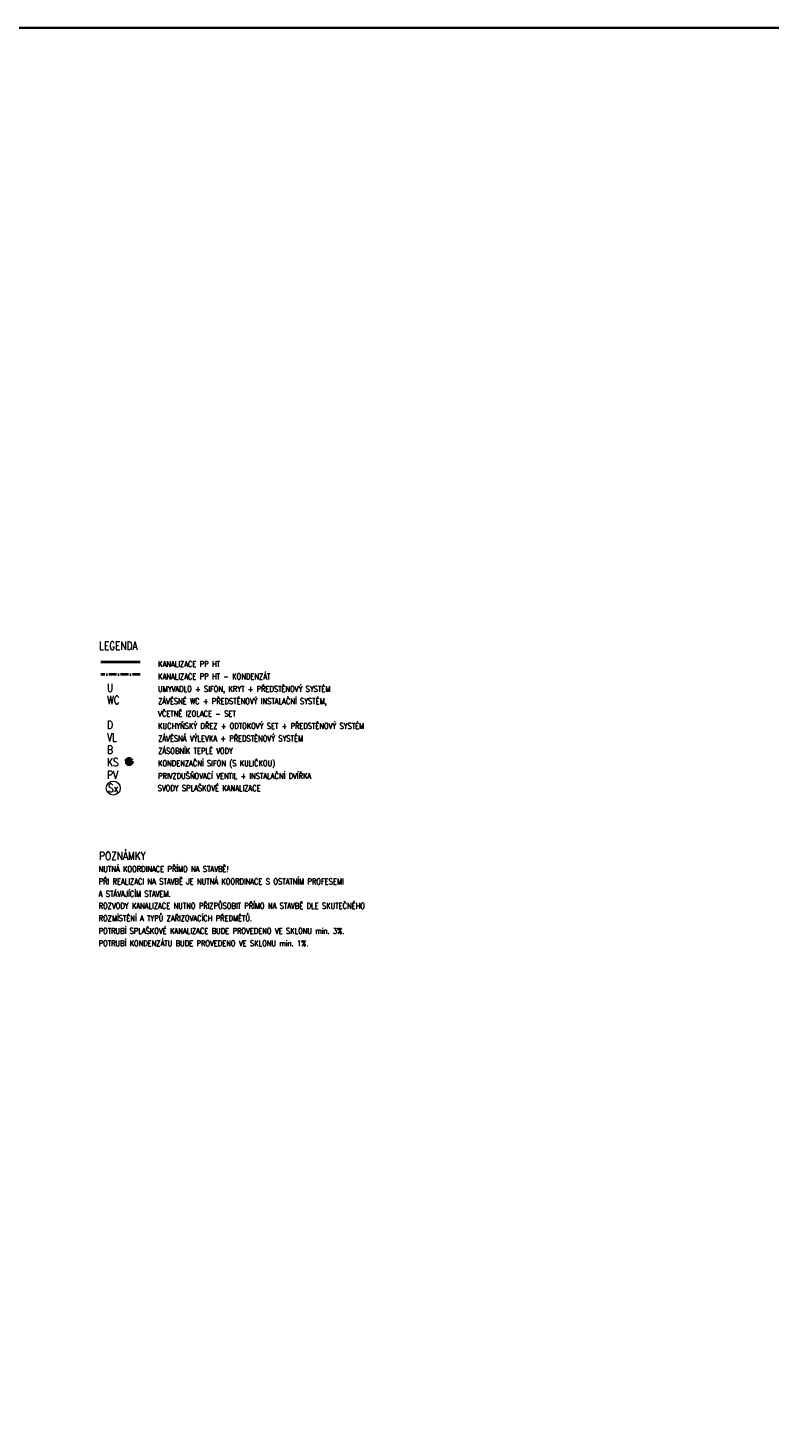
# Model space of a CAD drawing. Header units: millimetres. Extents: x -34728 to 839610, y -480656 to 464976.
# Tile 52 of 69: x 253916 to 277838, y 7722 to 52868. Entities that reach past the tile are written whole.
import ezdxf
from ezdxf.enums import TextEntityAlignment as Align

# ---------------------------------------------------------------- set-up
doc = ezdxf.new("R2010")
doc.units = ezdxf.units.MM
doc.linetypes.add('A_CARA_15', pattern=[7.6, 5, -1.3, 0, -1.3])
doc.layers.get('0').update_dxf_attribs({"color": 9})
for name, color, linetype, lineweight in [('CKBUBLINY', 6, 'Continuous', 18), ('PL_KANAL', 240, 'Continuous', 40), ('TEXT25', 3, 'Continuous', 25), ('TEXT35', 1, 'Continuous', 35)]:
    doc.layers.add(name, color=color, linetype=linetype, lineweight=lineweight)
doc.styles.add('ROMANS', font='romans', dxfattribs={"width": 0.8})

msp = doc.modelspace()

# ---------------------------------------------------------------- hatches: boundary and pattern name
at = {"layer": 'PL_KANAL', "linetype": 'A_CARA_15', "ltscale": 500}
h = msp.add_hatch(dxfattribs=at)
h.set_pattern_fill('ANGLE', color=220, scale=10)
h.set_pattern_definition([(0, (229291.446, 6141.21), (0, 69.85), [50.8, -19.05]), (90, (229291.446, 6141.21), (-69.85, 4e-15), [50.8, -19.05])])
h.paths.add_polyline_path([(257281.69, 29211.89, 1), (257063.26, 29211.89, 1)])

# ---------------------------------------------------------------- linework, layer by layer
at = {"color": 220, "lineweight": 35}
msp.add_lwpolyline([(227104.18, 52868.13), (340694.5, 52868.13), (340694.5, -34434.19), (227104.18, -34434.19)], close=True, dxfattribs=at)
at = {"layer": 'CKBUBLINY', "color": 5, "ltscale": 10}
msp.add_circle((256665.58, 28358.03), 225, dxfattribs=at)
at = {"layer": 'PL_KANAL'}
msp.add_line((257530.95, 32422.6), (256260.7, 32422.6), dxfattribs=at)
at = {"layer": 'PL_KANAL', "color": 220, "linetype": 'A_CARA_15', "ltscale": 50}
msp.add_line((257530.95, 32022.6), (256260.7, 32022.6), dxfattribs=at)
msp.add_circle((257172.47, 29211.89), 109.21, dxfattribs=at)

# ---------------------------------------------------------------- texts
at = {"layer": 'TEXT25', "style": 'ROMANS', "width": 0.8}
for s, p in [('KANALIZACE PP HT', (258110.57, 32263.81)), ('KANALIZACE PP HT - KONDENZÁT ', (258110.57, 31863.81)), ('UMYVADLO + SIFON, KRYT + PŘEDSTĚNOVÝ SYSTÉM ', (258110.57, 31460.72)), ('ZÁVĚSNÉ WC + PŘEDSTĚNOVÝ INSTALAČNÍ SYSTÉM, ', (258110.57, 31064.3)), ('VČETNĚ IZOLACE - SET', (258110.57, 30662.17)), ('KUCHYŇSKÝ DŘEZ + ODTOKOVÝ SET + PŘEDSTĚNOVÝ SYSTÉM  ', (258110.57, 30267.99)), ('ZÁVĚSNÁ VÝLEVKA + PŘEDSTĚNOVÝ SYSTÉM ', (258110.57, 29863.32)), ('ZÁSOBNÍK TEPLÉ VODY ', (258110.57, 29463.32)), ('KONDENZAČNÍ SIFON (S KULIČKOU)', (258110.57, 29063.32)), ('PRIVZDUŠŇOVACÍ VENTIL + INSTALAČNÍ DVÍŘKA ', (258110.57, 28653.97)), ('SVODY SPLAŠKOVÉ KANALIZACE', (258097.45, 28260.74)), ('NUTNÁ KOORDINACE PŘÍMO NA STAVBĚ!', (256193.48, 25652.55)), ('PŘI REALIZACI NA STAVBĚ JE NUTNÁ KOORDINACE S OSTATNÍM PROFESEMI', (256193.63, 25252.99)), ('A STÁVAJÍCÍM STAVEM. ', (256193.63, 24852.99)), ('ROZVODY KANALIZACE NUTNO PŘIZPŮSOBIT PŘÍMO NA STAVBĚ DLE SKUTEČNÉHO ', (256193.48, 24466.17)), ('ROZMÍSTĚNÍ A TYPŮ ZAŘIZOVACÍCH PŘEDMĚTŮ.', (256193.48, 24066.17)), ('POTRUBÍ SPLAŠKOVÉ KANALIZACE BUDE PROVEDENO VE SKLONU min. 3%%%.', (256193.48, 23656.83)), ('POTRUBÍ KONDENZÁTU BUDE PROVEDENO VE SKLONU min. 1%%%.', (256193.48, 23256.83))]:
    msp.add_text(s, height=187.5, dxfattribs=at).set_placement(p)
at = {"layer": 'TEXT35', "style": 'ROMANS', "width": 0.8}
for s, p in [('LEGENDA', (256211.52, 32817.53)), ('U', (256465.37, 31460.72)), ('WC', (256465.37, 31064.3)), ('D', (256465.37, 30267.99)), ('VL', (256465.37, 29863.32)), ('B', (256465.37, 29463.32)), ('KS', (256465.37, 29063.32)), ('PV', (256465.37, 28653.97)), ('POZNÁMKY', (256211.52, 26038.67))]:
    msp.add_text(s, height=262.5, dxfattribs=at).set_placement(p)
msp.add_text('Sx', height=262.5, dxfattribs=at).set_placement((256665.58, 28358.03), align=Align.MIDDLE)

doc.saveas('drawing.dxf')
